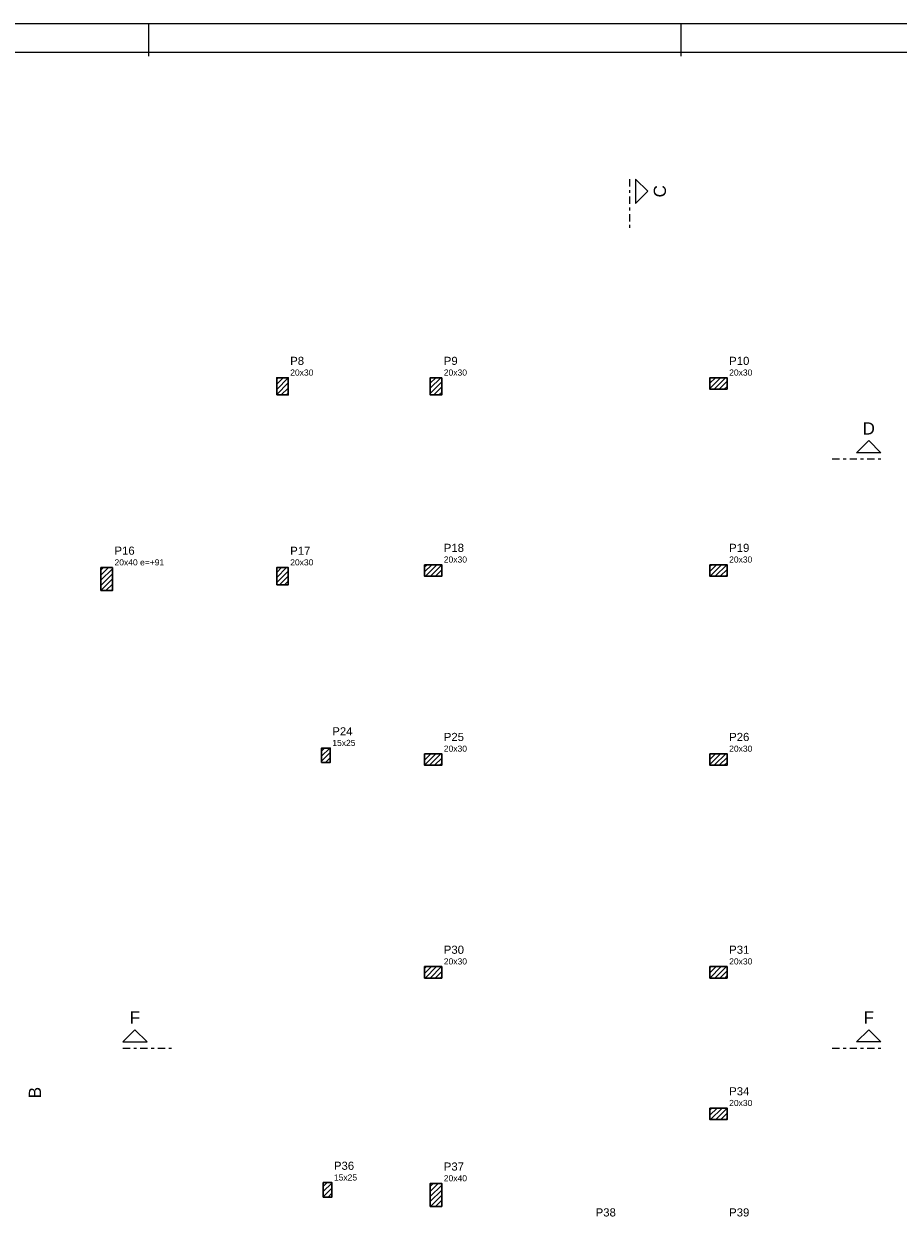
# Model space of a CAD drawing. Header units: millimetres. Extents: x 0 to 119, y 0 to 84.
# Tile 7 of 8: x 59 to 89, y 43 to 84. Entities that reach past the tile are written whole.
import ezdxf

# ---------------------------------------------------------------- set-up
doc = ezdxf.new("R2010")
doc.units = ezdxf.units.MM
doc.header["$MEASUREMENT"] = 0
doc.linetypes.add('DASHDOT', pattern=[2.54, 1.27, -0.635, 0, -0.635])
doc.linetypes.add('NULL', pattern=[0])
for name, color, linetype, lineweight in [('FO-Cortes', 9, 'DASHDOT', 5), ('FO-Hachura pilar que passa', 19, 'Continuous', 5), ('FO-Pilares', 4, 'Continuous', 30), ('FO-Textos dos pilares', 7, 'Continuous', 5)]:
    doc.layers.add(name, color=color, linetype=linetype, lineweight=lineweight)
doc.layers.add('SEDUC_MARF', color=1, linetype='Continuous')
doc.layers.add('SEDUC_MARGG', color=7, linetype='Continuous')
doc.styles.add('Arial', font='txt')

msp = doc.modelspace()

# ---------------------------------------------------------------- hatches: boundary and pattern name
at = {"layer": 'FO-Hachura pilar que passa', "linetype": 'Continuous'}
h = msp.add_hatch(dxfattribs=at)
h.set_pattern_fill('ANSI31', color=19, style=0)
h.paths.add_polyline_path([(67.8529, 71.1936), (68.0529, 71.1936), (68.2529, 71.1936), (68.2529, 71.4936), (68.2529, 71.7936), (68.0529, 71.7936), (67.8529, 71.7936), (67.8529, 71.4936)])
h = msp.add_hatch(dxfattribs=at)
h.set_pattern_fill('ANSI31', color=19, style=0)
h.paths.add_polyline_path([(73.5929, 71.7936), (73.3929, 71.7936), (73.1929, 71.7936), (73.1929, 71.4936), (73.1929, 71.1936), (73.3929, 71.1936), (73.5929, 71.1936), (73.5929, 71.4936)])
h = msp.add_hatch(dxfattribs=at)
h.set_pattern_fill('ANSI31', color=19, style=0)
h.paths.add_polyline_path([(83.5135, 71.3936), (83.5135, 71.5936), (83.5135, 71.7936), (83.2135, 71.7936), (82.9135, 71.7936), (82.9135, 71.5936), (82.9135, 71.3936), (83.2135, 71.3936)])
h = msp.add_hatch(dxfattribs=at)
h.set_pattern_fill('ANSI31', color=19, style=0)
h.paths.add_polyline_path([(61.7439, 64.3922), (61.9439, 64.3922), (62.1439, 64.3922), (62.1439, 64.7922), (62.1439, 65.1922), (61.9439, 65.1922), (61.7439, 65.1922), (61.7439, 64.7922)])
h = msp.add_hatch(dxfattribs=at)
h.set_pattern_fill('ANSI31', color=19, style=0)
h.paths.add_polyline_path([(67.8529, 64.5922), (68.0529, 64.5922), (68.2529, 64.5922), (68.2529, 64.8922), (68.2529, 65.1922), (68.0529, 65.1922), (67.8529, 65.1922), (67.8529, 64.8922)])
h = msp.add_hatch(dxfattribs=at)
h.set_pattern_fill('ANSI31', color=19, style=0)
h.paths.add_polyline_path([(72.9925, 65.2908), (72.9925, 65.0908), (72.9925, 64.8908), (73.2925, 64.8908), (73.5925, 64.8908), (73.5925, 65.0908), (73.5925, 65.2908), (73.2925, 65.2908)])
h = msp.add_hatch(dxfattribs=at)
h.set_pattern_fill('ANSI31', color=19, style=0)
h.paths.add_polyline_path([(82.9131, 65.2908), (82.9131, 65.0908), (82.9131, 64.8908), (83.2131, 64.8908), (83.5131, 64.8908), (83.5131, 65.0908), (83.5131, 65.2908), (83.2131, 65.2908)])
h = msp.add_hatch(dxfattribs=at)
h.set_pattern_fill('ANSI31', color=19, style=0)
h.paths.add_polyline_path([(69.4163, 58.4136), (69.5663, 58.4136), (69.7163, 58.4136), (69.7163, 58.6636), (69.7163, 58.9136), (69.5663, 58.9136), (69.4163, 58.9136), (69.4163, 58.6636)])
h = msp.add_hatch(dxfattribs=at)
h.set_pattern_fill('ANSI31', color=19, style=0)
h.paths.add_polyline_path([(72.9929, 58.7136), (72.9929, 58.5136), (72.9929, 58.3136), (73.2929, 58.3136), (73.5929, 58.3136), (73.5929, 58.5136), (73.5929, 58.7136), (73.2929, 58.7136)])
h = msp.add_hatch(dxfattribs=at)
h.set_pattern_fill('ANSI31', color=19, style=0)
h.paths.add_polyline_path([(82.9135, 58.7136), (82.9135, 58.5136), (82.9135, 58.3136), (83.2135, 58.3136), (83.5135, 58.3136), (83.5135, 58.5136), (83.5135, 58.7136), (83.2135, 58.7136)])
h = msp.add_hatch(dxfattribs=at)
h.set_pattern_fill('ANSI31', color=19, style=0)
h.paths.add_polyline_path([(72.9929, 51.3136), (72.9929, 51.1136), (72.9929, 50.9136), (73.2929, 50.9136), (73.5929, 50.9136), (73.5929, 51.1136), (73.5929, 51.3136), (73.2929, 51.3136)])
h = msp.add_hatch(dxfattribs=at)
h.set_pattern_fill('ANSI31', color=19, style=0)
h.paths.add_polyline_path([(82.9135, 51.3136), (82.9135, 51.1136), (82.9135, 50.9136), (83.2135, 50.9136), (83.5135, 50.9136), (83.5135, 51.1136), (83.5135, 51.3136), (83.2135, 51.3136)])
h = msp.add_hatch(dxfattribs=at)
h.set_pattern_fill('ANSI31', color=19, style=0)
h.paths.add_polyline_path([(82.9135, 46.3916), (82.9135, 46.1916), (82.9135, 45.9916), (83.2135, 45.9916), (83.5135, 45.9916), (83.5135, 46.1916), (83.5135, 46.3916), (83.2135, 46.3916)])
h = msp.add_hatch(dxfattribs=at)
h.set_pattern_fill('ANSI31', color=19, style=0)
h.paths.add_polyline_path([(69.4729, 43.3006), (69.6229, 43.3006), (69.7729, 43.3006), (69.7729, 43.5506), (69.7729, 43.8006), (69.6229, 43.8006), (69.4729, 43.8006), (69.4729, 43.5506)])
h = msp.add_hatch(dxfattribs=at)
h.set_pattern_fill('ANSI31', color=19, style=0)
h.paths.add_polyline_path([(73.1929, 42.9736), (73.3929, 42.9736), (73.5929, 42.9736), (73.5929, 43.3736), (73.5929, 43.7736), (73.3929, 43.7736), (73.1929, 43.7736), (73.1929, 43.3736)])

# ---------------------------------------------------------------- linework, layer by layer
at = {"layer": 'FO-Cortes', "ltscale": 0.2}
for p, q in [((80.1214, 78.7016), (80.1214, 77.0072)), ((87.166, 68.9702), (88.8604, 68.9702)), ((62.5022, 48.4826), (64.1966, 48.4826)), ((87.166, 48.4826), (88.8604, 48.4826))]:
    msp.add_line(p, q, dxfattribs=at)
at = {"layer": 'FO-Cortes', "linetype": 'Continuous', "ltscale": 0.2}
for points in [[(80.3332, 78.7016), (80.3332, 77.8544), (80.7568, 78.278), (80.3332, 78.7016)], [(88.8604, 69.182), (88.0132, 69.182), (88.4368, 69.6056), (88.8604, 69.182)], [(62.5022, 48.6944), (63.3494, 48.6944), (62.9258, 49.118), (62.5022, 48.6944)], [(88.8604, 48.6944), (88.0132, 48.6944), (88.4368, 49.118), (88.8604, 48.6944)]]:
    msp.add_lwpolyline(points, close=True, dxfattribs=at)
at = {"layer": 'FO-Pilares'}
for points in [[(67.8529, 71.1936), (68.0529, 71.1936), (68.2529, 71.1936), (68.2529, 71.4936), (68.2529, 71.7936), (68.0529, 71.7936), (67.8529, 71.7936), (67.8529, 71.4936), (67.8529, 71.1936)], [(73.5929, 71.7936), (73.3929, 71.7936), (73.1929, 71.7936), (73.1929, 71.4936), (73.1929, 71.1936), (73.3929, 71.1936), (73.5929, 71.1936), (73.5929, 71.4936), (73.5929, 71.7936)], [(83.5135, 71.3936), (83.5135, 71.5936), (83.5135, 71.7936), (83.2135, 71.7936), (82.9135, 71.7936), (82.9135, 71.5936), (82.9135, 71.3936), (83.2135, 71.3936), (83.5135, 71.3936)], [(61.7439, 64.3922), (61.9439, 64.3922), (62.1439, 64.3922), (62.1439, 64.7922), (62.1439, 65.1922), (61.9439, 65.1922), (61.7439, 65.1922), (61.7439, 64.7922), (61.7439, 64.3922)], [(67.8529, 64.5922), (68.0529, 64.5922), (68.2529, 64.5922), (68.2529, 64.8922), (68.2529, 65.1922), (68.0529, 65.1922), (67.8529, 65.1922), (67.8529, 64.8922), (67.8529, 64.5922)], [(72.9925, 65.2908), (72.9925, 65.0908), (72.9925, 64.8908), (73.2925, 64.8908), (73.5925, 64.8908), (73.5925, 65.0908), (73.5925, 65.2908), (73.2925, 65.2908), (72.9925, 65.2908)], [(82.9131, 65.2908), (82.9131, 65.0908), (82.9131, 64.8908), (83.2131, 64.8908), (83.5131, 64.8908), (83.5131, 65.0908), (83.5131, 65.2908), (83.2131, 65.2908), (82.9131, 65.2908)], [(69.4163, 58.4136), (69.5663, 58.4136), (69.7163, 58.4136), (69.7163, 58.6636), (69.7163, 58.9136), (69.5663, 58.9136), (69.4163, 58.9136), (69.4163, 58.6636), (69.4163, 58.4136)], [(72.9929, 58.7136), (72.9929, 58.5136), (72.9929, 58.3136), (73.2929, 58.3136), (73.5929, 58.3136), (73.5929, 58.5136), (73.5929, 58.7136), (73.2929, 58.7136), (72.9929, 58.7136)], [(82.9135, 58.7136), (82.9135, 58.5136), (82.9135, 58.3136), (83.2135, 58.3136), (83.5135, 58.3136), (83.5135, 58.5136), (83.5135, 58.7136), (83.2135, 58.7136), (82.9135, 58.7136)], [(72.9929, 51.3136), (72.9929, 51.1136), (72.9929, 50.9136), (73.2929, 50.9136), (73.5929, 50.9136), (73.5929, 51.1136), (73.5929, 51.3136), (73.2929, 51.3136), (72.9929, 51.3136)], [(82.9135, 51.3136), (82.9135, 51.1136), (82.9135, 50.9136), (83.2135, 50.9136), (83.5135, 50.9136), (83.5135, 51.1136), (83.5135, 51.3136), (83.2135, 51.3136), (82.9135, 51.3136)], [(82.9135, 46.3916), (82.9135, 46.1916), (82.9135, 45.9916), (83.2135, 45.9916), (83.5135, 45.9916), (83.5135, 46.1916), (83.5135, 46.3916), (83.2135, 46.3916), (82.9135, 46.3916)], [(69.4729, 43.3006), (69.6229, 43.3006), (69.7729, 43.3006), (69.7729, 43.5506), (69.7729, 43.8006), (69.6229, 43.8006), (69.4729, 43.8006), (69.4729, 43.5506), (69.4729, 43.3006)], [(73.1929, 42.9736), (73.3929, 42.9736), (73.5929, 42.9736), (73.5929, 43.3736), (73.5929, 43.7736), (73.3929, 43.7736), (73.1929, 43.7736), (73.1929, 43.3736), (73.1929, 42.9736)]]:
    msp.add_lwpolyline(points, close=True, dxfattribs=at)
at = {"layer": 'SEDUC_MARF'}
for p, q in [((63.4015, 84.1), (63.4015, 82.9804)), ((81.9015, 84.1), (81.9015, 82.9804))]:
    msp.add_line(p, q, dxfattribs=at)
msp.add_lwpolyline([(118.9, 84.1), (0, 84.1), (0, 0), (118.9, 0)], close=True, dxfattribs=at)
at = {"layer": 'SEDUC_MARGG'}
msp.add_lwpolyline([(2.5, 1), (117.9, 1), (117.9, 83.1), (2.5, 83.1), (2.5, 1)], dxfattribs=at)

# ---------------------------------------------------------------- texts
at = {"layer": 'FO-Cortes', "linetype": 'NULL', "ltscale": 0.2, "char_height": 0.4236, "attachment_point": 8, "rotation": 90.00021, "line_spacing_factor": 0.798, "style": 'Arial'}
for s, insert, width in [('C', (81.3917, 78.2776), 0.837715), ('B', (59.6587, 46.9326), 0.773711)]:
    msp.add_mtext(s, dxfattribs=dict(at, insert=insert, width=width))
at = {"layer": 'FO-Cortes', "linetype": 'NULL', "ltscale": 0.2, "char_height": 0.4236, "attachment_point": 8, "line_spacing_factor": 0.798, "style": 'Arial'}
for s, insert, width in [('D', (88.4363, 69.8174), 0.837715), ('F', (62.9253, 49.3294), 0.708574), ('F', (88.4363, 49.3294), 0.708574)]:
    msp.add_mtext(s, dxfattribs=dict(at, insert=insert, width=width))
at = {"layer": 'FO-Textos dos pilares', "linetype": 'NULL', "attachment_point": 7, "line_spacing_factor": 0.798, "style": 'Arial'}
for s, insert, char_height, width in [('P8', (68.3233, 72.2348), 0.2824, 0.954053), ('P9', (73.6633, 72.2348), 0.2824, 0.954053), ('P10', (83.5843, 72.2348), 0.2824, 1.387852), ('20x30', (68.3233, 71.8645), 0.2118, 1.580273), ('20x30', (73.6633, 71.8645), 0.2118, 1.580273), ('20x30', (83.5843, 71.8645), 0.2118, 1.580273), ('P16', (62.2143, 65.6338), 0.2824, 1.387852), ('P17', (68.3233, 65.6338), 0.2824, 1.387852), ('P18', (73.6633, 65.7318), 0.2824, 1.387852), ('P19', (83.5833, 65.7318), 0.2824, 1.387852), ('20x40 e=+91', (62.2143, 65.2625), 0.2118, 3.386543), ('20x30', (68.3233, 65.2625), 0.2118, 1.580273), ('20x30', (73.6633, 65.3615), 0.2118, 1.580273), ('20x30', (83.5833, 65.3615), 0.2118, 1.580273), ('P24', (69.7873, 59.3548), 0.2824, 1.387852), ('P25', (73.6633, 59.1548), 0.2824, 1.387852), ('P26', (83.5843, 59.1548), 0.2824, 1.387852), ('15x25', (69.7873, 58.9845), 0.2118, 1.580273), ('20x30', (73.6633, 58.7845), 0.2118, 1.580273), ('20x30', (83.5843, 58.7845), 0.2118, 1.580273), ('P30', (73.6633, 51.7548), 0.2824, 1.387852), ('P31', (83.5843, 51.7548), 0.2824, 1.387852), ('20x30', (73.6633, 51.3845), 0.2118, 1.580273), ('20x30', (83.5843, 51.3845), 0.2118, 1.580273), ('P34', (83.5843, 46.8328), 0.2824, 1.387852), ('20x30', (83.5843, 46.4625), 0.2118, 1.580273), ('P36', (69.8433, 44.2418), 0.2824, 1.387852), ('P37', (73.6633, 44.2148), 0.2824, 1.387852), ('15x25', (69.8433, 43.8715), 0.2118, 1.580273), ('20x40', (73.6633, 43.8445), 0.2118, 1.580273), ('P38', (78.9433, 42.6198), 0.2824, 1.387852), ('P39', (83.5833, 42.6198), 0.2824, 1.387852)]:
    msp.add_mtext(s, dxfattribs=dict(at, insert=insert, char_height=char_height, width=width))

doc.saveas('drawing.dxf')
